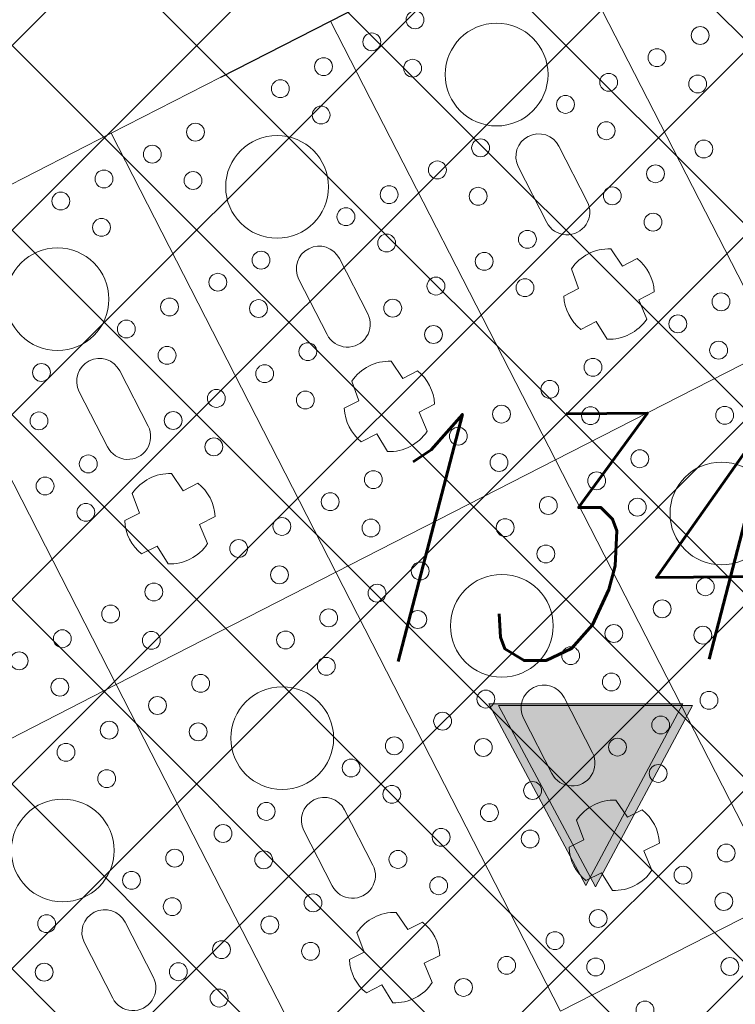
# Model space of a CAD drawing. Header units: metres. Extents: x 7472034 to 8439876, y 5890181 to 5961460.
# Tile 129 of 202: x 8439522.67 to 8439524.41, y 5890373.79 to 5890376.19. Entities that reach past the tile are written whole.
import ezdxf
from ezdxf import colors
from ezdxf.entities.mleader import LeaderData, LeaderLine
from ezdxf.math import Vec2, Vec3

# ---------------------------------------------------------------- set-up
doc = ezdxf.new("R2010")
doc.units = ezdxf.units.M
doc.header["$MEASUREMENT"] = 0
for name, pattern in [('$0$L218_500', [1, 0.5, -0.5]), ('ACAD_ISO03W100', [30, 12, -18]), ('CENTER', [2, 1.25, -0.25, 0.25, -0.25])]:
    doc.linetypes.add(name, pattern=pattern)
doc.layers.get('0').update_dxf_attribs({"linetype": 'CONTINUOUS', "lineweight": 5})
doc.layers.get('Defpoints').update_dxf_attribs({"linetype": 'CONTINUOUS'})
for name, color, linetype, lineweight in [('### Krawężnik', 6, 'CONTINUOUS', 35), ('### rzędne', 172, 'CONTINUOUS', 35), ('_a_widok', 7, 'CONTINUOUS', 5), ('_IS_kd_krata', 114, 'CONTINUOUS', 30), ('a_opisy', 7, 'CONTINUOUS', 18), ('KOLOR-OBIEKT', 21, 'CONTINUOUS', 13), ('ZAG-obrys 018 wymiary', 7, 'CONTINUOUS', 18), ('ZAG-OPIS_020', 7, 'CONTINUOUS', 25)]:
    doc.layers.add(name, color=color, linetype=linetype, lineweight=lineweight)
doc.layers.add('100_rzut_wym_wew', color=7, linetype='CONTINUOUS')
doc.layers.add('_IS.BLOK.KD.doziemne', color=7, linetype='CONTINUOUS')
doc.styles.add('DIM', font='simplex.shx', dxfattribs={"width": 0.8})
doc.styles.add('RS', font='Romans.shx', dxfattribs={"width": 0.7})
doc.styles.add('style2', font='romans.shx', dxfattribs={"width": 0.7, "oblique": 15})
doc.dimstyles.new('DIM-WEW_500', dxfattribs={"dimscale": 5, "dimtxt": 18, "dimasz": 10, "dimexe": 4, "dimexo": 8, "dimgap": 5, "dimtad": 1, "dimlfac": 0.01, "dimzin": 9, "dimdsep": 46, "dimtxsty": 'DIM', "dimblk": 'ARCHTICK', "dimcen": 5, "dimclrt": 112, "dimadec": 4, "dimazin": 2, "dimtfac": 4, "dimtmove": 0, "dimatfit": 3, "dimldrblk": 'ARCHTICK', "dimfxl": 0, "dimtolj": 1, "dimlwd": 13, "dimarcsym": 0})
pattern_1 = [(45, (967499.2092647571, -71042.97165620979), (-0.2245064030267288, 0.2245064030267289), []), (135, (967499.2092647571, -71042.97165620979), (-0.2245064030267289, -0.2245064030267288), [])]

# ---------------------------------------------------------------- blocks, each defined once
blk = doc.blocks.new('23123')
at = {"layer": 'a_opisy', "linetype": '$0$L218_500'}
blk.add_hatch(color=250, dxfattribs=at).paths.add_polyline_path([(8443019.232991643, 5888878.045012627), (8443018.761079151, 5888878.045012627), (8443018.28916666, 5888878.045012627), (8443018.761079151, 5888877.16129482)])
at = {"layer": 'a_opisy', "color": 250, "linetype": 'CENTER'}
for points in [[(8443018.28916666, 5888878.045012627), (8443018.761079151, 5888878.045012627)], [(8443019.232991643, 5888878.045012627), (8443018.761079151, 5888877.16129482), (8443018.28916666, 5888878.045012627)], [(8443018.28916666, 5888878.045012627), (8443018.761079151, 5888877.16129482), (8443019.232991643, 5888878.045012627)], [(8443019.232991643, 5888878.045012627), (8443018.761079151, 5888878.045012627)]]:
    blk.add_lwpolyline(points, dxfattribs=at)
blk = doc.blocks.new('_Oblique')
at = {"color": 0, "linetype": 'ByBlock', "lineweight": -2}
blk.add_line((-0.5, -0.5), (0.5, 0.5), dxfattribs=at)
blk = doc.blocks.new('*D57')
at = {"layer": 'Defpoints', "color": 0, "linetype": 'Continuous'}
for p in [(8439539.50265294, 5890379.021735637, 7.079631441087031e-07), (8439518.672365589, 5890368.360632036), (8439519.01227277, 5890367.69650152)]:
    blk.add_point(p, dxfattribs=at)
at = {"layer": 'ZAG-obrys 018 wymiary', "color": 0, "linetype": 'Continuous', "lineweight": 13}
blk.add_line((8439539.84256012, 5890378.357605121), (8439519.01227277, 5890367.69650152), dxfattribs=at)
at = {"layer": 'ZAG-obrys 018 wymiary', "color": 0, "linetype": 'Continuous', "lineweight": -2}
for p, q in [((8439539.84256012, 5890378.357605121), (8439540.024801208, 5890378.001531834)), ((8439519.01227277, 5890367.69650152), (8439519.194513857, 5890367.340428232))]:
    blk.add_line(p, q, dxfattribs=at)
at = {"layer": 'ZAG-obrys 018 wymiary', "color": 0, "linetype": 'Continuous', "lineweight": 13, "xscale": 0.3, "yscale": 0.3, "zscale": 0.3}
for p, rotation in [((8439539.84256012, 5890378.357605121), 27.10372084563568), ((8439519.01227277, 5890367.69650152), 207.1037208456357)]:
    blk.add_blockref('_Oblique', p, dxfattribs=dict(at, rotation=rotation))
at = {"layer": 'ZAG-obrys 018 wymiary', "color": 112, "linetype": 'Continuous', "lineweight": 25, "insert": (8439529.154054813, 5890373.561163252), "char_height": 0.8, "attachment_point": 5, "rotation": 27.103720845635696, "style": 'RS'}
blk.add_mtext('\\A1;23.4', dxfattribs=at)
blk = doc.blocks.new('_ArchTick')
at = {"layer": '100_rzut_wym_wew', "color": 0, "linetype": 'Continuous', "const_width": 0.15}
blk.add_lwpolyline([(-0.5, -0.5), (0.5, 0.5)], dxfattribs=at)
blk = doc.blocks.new('A$C1D2679FE')
at = {"layer": 'KOLOR-OBIEKT', "lineweight": 9, "ltscale": 200}
h = blk.add_hatch(dxfattribs=at)
h.set_pattern_fill('ANSI37', color=253, scale=0.1, angle=16)
h.set_pattern_definition([(61, (-7471780.020262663, -5961378.212846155), (-0.2776917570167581, 0.153927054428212), []), (151, (-7471780.020262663, -5961378.212846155), (-0.153927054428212, -0.2776917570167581), [])])
edge = h.paths.add_edge_path()
edge.add_line((196.975401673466, 33.54016214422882), (192.3495923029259, 34.13512154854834))
edge.add_line((192.3495923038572, 34.13512154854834), (187.7176397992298, 34.7308710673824))
edge.add_line((187.7176398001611, 34.7308710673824), (178.5077782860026, 36.15998750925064))
edge.add_line((178.5077782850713, 36.15998750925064), (176.6601969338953, 36.5026140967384))
edge.add_arc((181.3685569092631, 38.18527459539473), 5.000000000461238, 199.6657310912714, 261.1796204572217)
edge.add_line((180.6018702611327, 33.24440507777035), (187.358021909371, 32.19603671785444))
edge.add_line((187.3580219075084, 32.19603671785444), (192.0230219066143, 31.59603671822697))
edge.add_line((192.0230219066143, 31.59603671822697), (196.6880219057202, 30.9960367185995))
edge.add_line((196.6880219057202, 30.9960367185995), (201.9780219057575, 30.48103671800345))
edge.add_line((201.9780219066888, 30.48103671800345), (207.2680219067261, 29.96603671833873))
edge.add_line((207.2680219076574, 29.96603671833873), (216.468021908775, 29.35603671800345))
edge.add_line((216.4680219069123, 29.35603671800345), (221.8830219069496, 29.11103671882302))
edge.add_line((221.8830219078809, 29.11103671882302), (227.2980219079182, 28.86603671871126))
edge.add_line((227.2980219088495, 28.86603671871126), (233.718021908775, 28.60103671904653))
edge.add_line((233.7180219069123, 28.60103671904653), (240.1380219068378, 28.33603671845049))
edge.add_line((240.1380219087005, 28.33603671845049), (245.3280219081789, 28.076036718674))
edge.add_line((245.3280219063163, 28.076036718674), (246.1380219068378, 28.00603671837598))
edge.add_line((246.1380219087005, 28.00603671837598), (248.4280219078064, 27.98603671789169))
edge.add_line((248.4280219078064, 27.98603671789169), (251.4080219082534, 28.33603671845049))
edge.add_line((251.4080219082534, 28.33603671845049), (255.3380219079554, 29.13603671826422))
edge.add_line((255.3380219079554, 29.13603671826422), (258.1480219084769, 30.35603671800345))
edge.add_line((258.1480219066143, 30.35603671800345), (260.6280219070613, 32.076036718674))
edge.add_line((260.6280219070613, 32.076036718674), (262.7080219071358, 34.29603671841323))
edge.add_line((262.7080219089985, 34.29603671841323), (264.3880219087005, 36.826036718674))
edge.add_line((264.3880219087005, 36.826036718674), (265.608021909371, 39.59603671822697))
edge.add_line((265.6080219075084, 39.59603671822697), (266.4080219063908, 42.53603671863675))
edge.add_line((266.4080219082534, 42.53603671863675), (266.6380219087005, 45.60603671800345))
edge.add_line((266.6380219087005, 45.60603671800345), (266.3380219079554, 48.59603671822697))
edge.add_line((266.3380219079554, 48.59603671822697), (265.628021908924, 51.53603671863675))
edge.add_line((265.6280219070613, 51.53603671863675), (264.5280219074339, 54.28603671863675))
edge.add_line((264.5280219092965, 54.28603671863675), (263.3880219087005, 57.11603671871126))
edge.add_line((263.3880219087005, 57.11603671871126), (262.5430219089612, 59.47103671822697))
edge.add_line((262.5430219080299, 59.47103671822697), (261.6980219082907, 61.826036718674))
edge.add_line((261.6980219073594, 61.826036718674), (260.5980219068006, 65.15103671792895))
edge.add_line((260.5980219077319, 65.15103671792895), (259.4980219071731, 68.47603671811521))
edge.add_line((259.4980219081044, 68.47603671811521), (257.3916487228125, 67.77919145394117))
edge.add_line((257.3916487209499, 67.77919145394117), (258.1675714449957, 64.34697791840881))
edge.add_line((258.167571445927, 64.34697791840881), (259.2776264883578, 60.99158426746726))
edge.add_line((259.2776264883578, 60.99158426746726), (260.1334384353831, 58.60645156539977))
edge.add_line((260.1334384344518, 58.60645156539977), (260.9950570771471, 56.20513570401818))
edge.add_line((260.9950570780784, 56.20513570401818), (262.1522789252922, 53.33238322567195))
edge.add_line((262.1522789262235, 53.33238322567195), (263.1827648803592, 50.75616833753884))
edge.add_line((263.1827648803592, 50.75616833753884), (263.8083402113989, 48.16575780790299))
edge.add_line((263.8083402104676, 48.16575780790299), (264.0684198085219, 45.57363114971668))
edge.add_line((264.0684198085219, 45.57363114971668), (263.8734869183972, 42.97170083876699))
edge.add_line((263.8734869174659, 42.97170083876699), (263.1880731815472, 40.45280535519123))
edge.add_line((263.1880731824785, 40.45280535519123), (262.1337886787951, 38.05906103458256))
edge.add_line((262.1337886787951, 38.05906103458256), (260.6936748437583, 35.89031817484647))
edge.add_line((260.6936748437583, 35.89031817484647), (258.9457271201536, 34.02472012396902))
edge.add_line((258.9457271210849, 34.02472012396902), (256.8967191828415, 32.60363397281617))
edge.add_line((256.8967191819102, 32.60363397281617), (254.5645412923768, 31.59108698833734))
edge.add_line((254.5645412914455, 31.59108698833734), (251.0026761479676, 30.86602538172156))
edge.add_line((251.0026761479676, 30.86602538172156), (248.2893446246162, 30.54734550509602))
edge.add_line((248.2893446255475, 30.54734550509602), (246.2595893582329, 30.56507262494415))
edge.add_line((246.2595893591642, 30.56507262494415), (245.5023283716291, 30.63051493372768))
edge.add_line((245.5023283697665, 30.63051493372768), (240.2548571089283, 30.89339403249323))
edge.add_line((240.2548571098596, 30.89339403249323), (233.8236017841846, 31.1588586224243))
edge.add_line((233.8236017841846, 31.1588586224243), (227.4086662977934, 31.42364957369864))
edge.add_line((227.4086662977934, 31.42364957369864), (221.9987299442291, 31.66842047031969))
edge.add_line((221.9987299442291, 31.66842047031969), (217.4544723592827, 31.90290945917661))
edge.add_line((217.4544723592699, 31.90290945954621), (217.0910134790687, 31.92589690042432))
edge.add_line((217.0910134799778, 31.92589689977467), (214.8768218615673, 32.06593639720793))
edge.add_line((214.876821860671, 32.06593639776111), (207.0033997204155, 32.56390146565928))
edge.add_line((207.0033997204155, 32.56390146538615), (202.2260741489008, 33.02899081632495))
edge.add_line((202.2260741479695, 33.02899081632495), (196.975401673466, 33.54016214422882))
blk = doc.blocks.new('*U25')
at = {"lineweight": 5}
for p, q in [((0, 8399.400023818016), (0, 7799.399999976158)), ((1200.000047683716, 8399.400023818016), (0, 8399.400023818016)), ((0, 8399.399999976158), (1200.000047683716, 8399.399999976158)), ((1200, 8399.400023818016), (1200, 7799.399999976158)), ((1200.000047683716, 7799.399999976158), (1200.000047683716, 8399.400023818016)), ((854.2000353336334, 8199.411807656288), (854.2000353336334, 8159.277798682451)), ((945.2517032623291, 8157.341433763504), (945.2517032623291, 8199.661098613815)), ((675.6000235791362, 8154.900012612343), (524.4000235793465, 8154.900011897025)), ((854.2000353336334, 8159.277798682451), (803.9970001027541, 8153.097492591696)), ((995.8718986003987, 8153.33129808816), (945.2517032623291, 8157.341433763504)), ((524.4000238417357, 8043.900011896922), (675.6000238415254, 8043.900011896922)), ((803.9970001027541, 8045.702531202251), (854.2000353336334, 8039.522225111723)), ((854.2000353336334, 8039.522225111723), (854.2000353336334, 7999.388216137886)), ((945.2517032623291, 8041.45859003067), (995.8718986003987, 8045.468725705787)), ((945.2517032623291, 7999.138925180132), (945.2517032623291, 8041.45859003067)), ((0, 7799.400023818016), (0, 7199.399999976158)), ((1200.000047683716, 7799.400023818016), (0, 7799.400023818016)), ((0, 7799.399999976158), (1200.000047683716, 7799.399999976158)), ((1200, 7799.400023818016), (1200, 7199.399999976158)), ((2400.000047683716, 7799.400023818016), (1200, 7799.400023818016)), ((1200, 7799.399999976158), (2400.000047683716, 7799.399999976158)), ((1200.000047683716, 7199.399999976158), (1200.000047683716, 7799.400023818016)), ((2400, 7799.400023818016), (2400, 7199.399999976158)), ((2400.000047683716, 7199.399999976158), (2400.000047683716, 7799.400023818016)), ((854.2000353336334, 7599.411807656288), (854.2000353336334, 7559.277798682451)), ((945.2517032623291, 7557.341433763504), (945.2517032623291, 7599.661098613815)), ((2054.200035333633, 7599.411807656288), (2054.200035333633, 7559.277798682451)), ((2145.251703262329, 7557.341433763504), (2145.251703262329, 7599.661098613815)), ((675.6000235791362, 7554.900012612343), (524.4000235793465, 7554.900011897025)), ((854.2000353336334, 7559.277798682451), (803.9970001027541, 7553.097492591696)), ((995.8718986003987, 7553.33129808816), (945.2517032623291, 7557.341433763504)), ((1875.600023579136, 7554.900012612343), (1724.400023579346, 7554.900011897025)), ((2054.200035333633, 7559.277798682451), (2003.997000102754, 7553.097492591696)), ((2195.871898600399, 7553.33129808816), (2145.251703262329, 7557.341433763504)), ((524.4000238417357, 7443.900011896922), (675.6000238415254, 7443.900011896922)), ((803.9970001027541, 7445.702531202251), (854.2000353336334, 7439.522225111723)), ((854.2000353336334, 7439.522225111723), (854.2000353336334, 7399.388216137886)), ((945.2517032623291, 7441.45859003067), (995.8718986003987, 7445.468725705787)), ((945.2517032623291, 7399.138925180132), (945.2517032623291, 7441.45859003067)), ((1724.400023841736, 7443.900011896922), (1875.600023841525, 7443.900011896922)), ((2003.997000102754, 7445.702531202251), (2054.200035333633, 7439.522225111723)), ((2054.200035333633, 7439.522225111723), (2054.200035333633, 7399.388216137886)), ((2145.251703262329, 7441.45859003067), (2195.871898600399, 7445.468725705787)), ((2145.251703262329, 7399.138925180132), (2145.251703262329, 7441.45859003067)), ((0, 7199.400023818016), (0, 6599.399999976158)), ((1200.000047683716, 7199.400023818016), (0, 7199.400023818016)), ((0, 7199.399999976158), (1200.000047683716, 7199.399999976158)), ((1200, 7199.400023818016), (1200, 6599.399999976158)), ((2400.000047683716, 7199.400023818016), (1200, 7199.400023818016)), ((1200, 7199.399999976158), (2400.000047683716, 7199.399999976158)), ((1200.000047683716, 6599.399999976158), (1200.000047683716, 7199.400023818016)), ((854.2000353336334, 6999.411807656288), (854.2000353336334, 6959.277798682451)), ((945.2517032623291, 6957.341433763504), (945.2517032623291, 6999.661098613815)), ((2054.200035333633, 6999.411807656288), (2054.200035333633, 6959.277798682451)), ((2145.251703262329, 6957.341433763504), (2145.251703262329, 6999.661098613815)), ((675.6000235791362, 6954.900012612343), (524.4000235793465, 6954.900011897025)), ((854.2000353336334, 6959.277798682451), (803.9970001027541, 6953.097492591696)), ((995.8718986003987, 6953.33129808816), (945.2517032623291, 6957.341433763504)), ((1875.600023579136, 6954.900012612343), (1724.400023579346, 6954.900011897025)), ((2054.200035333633, 6959.277798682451), (2003.997000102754, 6953.097492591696)), ((2195.871898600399, 6953.33129808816), (2145.251703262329, 6957.341433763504)), ((524.4000238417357, 6843.900011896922), (675.6000238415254, 6843.900011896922)), ((803.9970001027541, 6845.702531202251), (854.2000353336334, 6839.522225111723)), ((854.2000353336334, 6839.522225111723), (854.2000353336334, 6799.388216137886)), ((945.2517032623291, 6841.45859003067), (995.8718986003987, 6845.468725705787)), ((945.2517032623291, 6799.138925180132), (945.2517032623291, 6841.45859003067)), ((1724.400023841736, 6843.900011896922), (1875.600023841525, 6843.900011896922)), ((2003.997000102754, 6845.702531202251), (2054.200035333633, 6839.522225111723)), ((2054.200035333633, 6839.522225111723), (2054.200035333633, 6799.388216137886)), ((2145.251703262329, 6841.45859003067), (2195.871898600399, 6845.468725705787)), ((2145.251703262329, 6799.138925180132), (2145.251703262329, 6841.45859003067)), ((1200.000047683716, 6599.400023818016), (0, 6599.400023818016)), ((0, 6599.399999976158), (1200.000047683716, 6599.399999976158)), ((1200, 6599.400023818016), (1200, 5999.399999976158)), ((2400.000047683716, 6599.400023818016), (1200, 6599.400023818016)), ((1200, 6599.399999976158), (2400.000047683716, 6599.399999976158)), ((1200.000047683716, 5999.399999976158), (1200.000047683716, 6599.400023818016)), ((1875.600023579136, 6354.900012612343), (1724.400023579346, 6354.900011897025)), ((1724.400023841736, 6243.900011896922), (1875.600023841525, 6243.900011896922))]:
    blk.add_line(p, q, dxfattribs=at)
for centre, radius in [((440.9363579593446, 8583.400011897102), 21.73927789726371), ((543.127355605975, 8524.400011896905), 21.7392778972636), ((440.9363579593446, 8465.400011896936), 21.73927789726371), ((690.9363579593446, 8465.400011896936), 21.73927789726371), ((440.9363579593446, 8333.40001189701), 21.7392778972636), ((690.9363579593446, 8333.40001189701), 21.73927789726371), ((1040.936357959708, 8333.40001189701), 21.7392778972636), ((543.127355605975, 8274.400011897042), 21.7392778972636), ((793.127355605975, 8274.400011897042), 21.7392778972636), ((1143.127355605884, 8274.400011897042), 21.7392778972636), ((300.000023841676, 8099.400011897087), 125), ((440.9363579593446, 8215.400011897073), 21.73927789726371), ((690.9363579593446, 8215.400011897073), 21.7392778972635), ((1040.936357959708, 8215.400011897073), 21.7392778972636), ((1290.936357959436, 8215.400011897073), 21.73927789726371), ((1500.000023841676, 8099.400011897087), 125), ((90.93635795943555, 7983.400011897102), 21.73927789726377), ((440.9363579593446, 7983.400011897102), 21.73927789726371), ((690.9363579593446, 7983.400011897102), 21.73927789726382), ((1040.936357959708, 7983.400011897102), 21.7392778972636), ((1290.936357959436, 7983.400011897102), 21.73927789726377), ((1640.936357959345, 7983.400011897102), 21.73927789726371), ((193.127355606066, 7924.400011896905), 21.73927789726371), ((543.127355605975, 7924.400011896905), 21.7392778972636), ((793.127355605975, 7924.400011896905), 21.7392778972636), ((1143.127355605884, 7924.400011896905), 21.7392778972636), ((1393.127355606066, 7924.400011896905), 21.73927789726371), ((1743.127355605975, 7924.400011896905), 21.7392778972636), ((90.93635795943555, 7865.400011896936), 21.73927789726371), ((440.9363579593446, 7865.400011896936), 21.73927789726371), ((690.9363579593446, 7865.400011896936), 21.73927789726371), ((1040.936357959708, 7865.400011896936), 21.7392778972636), ((1290.936357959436, 7865.400011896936), 21.73927789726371), ((1640.936357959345, 7865.400011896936), 21.73927789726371), ((1890.936357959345, 7865.400011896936), 21.73927789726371), ((90.93635795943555, 7733.400011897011), 21.7392778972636), ((440.9363579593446, 7733.400011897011), 21.7392778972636), ((690.9363579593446, 7733.400011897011), 21.73927789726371), ((1040.936357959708, 7733.400011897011), 21.7392778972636), ((1290.936357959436, 7733.400011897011), 21.7392778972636), ((1640.936357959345, 7733.400011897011), 21.7392778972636), ((1890.936357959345, 7733.400011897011), 21.73927789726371), ((2240.936357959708, 7733.400011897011), 21.7392778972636), ((193.127355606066, 7674.400011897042), 21.73927789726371), ((543.127355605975, 7674.400011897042), 21.7392778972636), ((793.127355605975, 7674.400011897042), 21.7392778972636), ((1143.127355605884, 7674.400011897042), 21.7392778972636), ((1393.127355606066, 7674.400011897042), 21.73927789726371), ((1743.127355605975, 7674.400011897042), 21.7392778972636), ((1993.127355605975, 7674.400011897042), 21.7392778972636), ((2343.127355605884, 7674.400011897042), 21.7392778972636), ((90.93635795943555, 7615.400011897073), 21.73927789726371), ((300.000023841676, 7499.400011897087), 125), ((440.9363579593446, 7615.400011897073), 21.73927789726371), ((690.9363579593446, 7615.400011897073), 21.7392778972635), ((1040.936357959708, 7615.400011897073), 21.7392778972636), ((1290.936357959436, 7615.400011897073), 21.73927789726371), ((1500.000023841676, 7499.400011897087), 125), ((1640.936357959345, 7615.400011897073), 21.73927789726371), ((1890.936357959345, 7615.400011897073), 21.7392778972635), ((2240.936357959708, 7615.400011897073), 21.7392778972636), ((2490.936357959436, 7615.400011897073), 21.73927789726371), ((90.93635795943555, 7383.400011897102), 21.73927789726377), ((440.9363579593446, 7383.400011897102), 21.73927789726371), ((690.9363579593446, 7383.400011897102), 21.73927789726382), ((1040.936357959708, 7383.400011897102), 21.7392778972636), ((1290.936357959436, 7383.400011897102), 21.73927789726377), ((1640.936357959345, 7383.400011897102), 21.73927789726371), ((1890.936357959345, 7383.400011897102), 21.73927789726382), ((2240.936357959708, 7383.400011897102), 21.7392778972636), ((2490.936357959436, 7383.400011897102), 21.73927789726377), ((193.127355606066, 7324.400011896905), 21.73927789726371), ((543.127355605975, 7324.400011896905), 21.7392778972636), ((793.127355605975, 7324.400011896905), 21.7392778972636), ((1143.127355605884, 7324.400011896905), 21.7392778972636), ((1393.127355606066, 7324.400011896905), 21.73927789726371), ((1743.127355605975, 7324.400011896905), 21.7392778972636), ((1993.127355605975, 7324.400011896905), 21.7392778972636), ((2343.127355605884, 7324.400011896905), 21.7392778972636), ((90.93635795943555, 7265.400011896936), 21.73927789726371), ((440.9363579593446, 7265.400011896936), 21.73927789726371), ((690.9363579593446, 7265.400011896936), 21.73927789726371), ((1040.936357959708, 7265.400011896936), 21.7392778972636), ((1290.936357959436, 7265.400011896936), 21.73927789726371), ((1640.936357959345, 7265.400011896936), 21.73927789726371), ((1890.936357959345, 7265.400011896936), 21.73927789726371), ((2240.936357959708, 7265.400011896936), 21.7392778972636), ((90.93635795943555, 7133.400011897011), 21.7392778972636), ((440.9363579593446, 7133.400011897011), 21.7392778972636), ((690.9363579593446, 7133.400011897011), 21.73927789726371), ((1040.936357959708, 7133.400011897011), 21.7392778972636), ((1290.936357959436, 7133.400011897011), 21.7392778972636), ((1640.936357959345, 7133.400011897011), 21.7392778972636), ((1890.936357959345, 7133.400011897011), 21.73927789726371), ((2240.936357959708, 7133.400011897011), 21.7392778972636), ((193.127355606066, 7074.400011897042), 21.73927789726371), ((543.127355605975, 7074.400011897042), 21.7392778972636), ((793.127355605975, 7074.400011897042), 21.7392778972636), ((1143.127355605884, 7074.400011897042), 21.7392778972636), ((1393.127355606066, 7074.400011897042), 21.73927789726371), ((1743.127355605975, 7074.400011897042), 21.7392778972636), ((1993.127355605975, 7074.400011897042), 21.7392778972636), ((90.93635795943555, 7015.400011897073), 21.73927789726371), ((300.000023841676, 6899.400011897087), 125), ((440.9363579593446, 7015.400011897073), 21.73927789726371), ((690.9363579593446, 7015.400011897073), 21.7392778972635), ((1040.936357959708, 7015.400011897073), 21.7392778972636), ((1290.936357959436, 7015.400011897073), 21.73927789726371), ((1500.000023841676, 6899.400011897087), 125), ((1640.936357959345, 7015.400011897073), 21.73927789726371), ((1890.936357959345, 7015.400011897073), 21.7392778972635), ((2240.936357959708, 7015.400011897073), 21.7392778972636), ((440.9363579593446, 6783.400011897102), 21.73927789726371), ((690.9363579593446, 6783.400011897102), 21.73927789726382), ((1040.936357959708, 6783.400011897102), 21.7392778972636), ((1290.936357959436, 6783.400011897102), 21.73927789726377), ((1640.936357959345, 6783.400011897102), 21.73927789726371), ((1890.936357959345, 6783.400011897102), 21.73927789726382), ((543.127355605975, 6724.400011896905), 21.7392778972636), ((793.127355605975, 6724.400011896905), 21.7392778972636), ((1143.127355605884, 6724.400011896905), 21.7392778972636), ((1393.127355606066, 6724.400011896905), 21.73927789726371), ((1743.127355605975, 6724.400011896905), 21.7392778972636), ((1993.127355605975, 6724.400011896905), 21.7392778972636), ((690.9363579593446, 6665.400011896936), 21.73927789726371), ((1040.936357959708, 6665.400011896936), 21.7392778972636), ((1290.936357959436, 6665.400011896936), 21.73927789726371), ((1640.936357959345, 6665.400011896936), 21.73927789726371), ((1890.936357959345, 6665.400011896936), 21.73927789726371), ((1040.936357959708, 6533.400011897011), 21.7392778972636), ((1290.936357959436, 6533.400011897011), 21.7392778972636), ((1640.936357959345, 6533.400011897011), 21.7392778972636), ((1890.936357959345, 6533.400011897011), 21.73927789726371), ((1143.127355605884, 6474.400011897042), 21.7392778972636), ((1393.127355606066, 6474.400011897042), 21.73927789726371), ((1743.127355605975, 6474.400011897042), 21.7392778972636), ((1993.127355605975, 6474.400011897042), 21.7392778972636), ((1040.936357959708, 6415.400011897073), 21.7392778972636), ((1290.936357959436, 6415.400011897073), 21.73927789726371), ((1500.000023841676, 6299.400011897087), 125), ((1640.936357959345, 6415.400011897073), 21.73927789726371), ((1890.936357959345, 6415.400011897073), 21.7392778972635), ((1640.936357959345, 6183.400011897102), 21.73927789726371), ((1743.127355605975, 6124.400011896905), 21.7392778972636)]:
    blk.add_circle(centre, radius, dxfattribs=at)
for centre, radius, start, end in [((900.0000238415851, 8099.400011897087), 110, 65.7085151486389, 114.6052205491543), ((524.4000238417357, 8099.400011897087), 55.50000000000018, 90.00000026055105, 270), ((675.6000238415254, 8099.400011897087), 55.50000000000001, 270, 90.00000026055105), ((900.0000238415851, 8099.400011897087), 109.9999999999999, 150.7803558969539, 209.2196441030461), ((900.0000238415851, 8099.400011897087), 110.0000000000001, 330.640722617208, 29.359277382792), ((900.0000238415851, 8099.400011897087), 110, 245.3947794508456, 294.2914848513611), ((900.0000238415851, 7499.400011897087), 110, 65.7085151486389, 114.6052205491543), ((2100.000023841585, 7499.400011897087), 110, 65.70851514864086, 114.6052205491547), ((524.4000238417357, 7499.400011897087), 55.50000000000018, 90.00000026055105, 270), ((675.6000238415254, 7499.400011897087), 55.50000000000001, 270, 90.00000026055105), ((900.0000238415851, 7499.400011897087), 109.9999999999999, 150.7803558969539, 209.2196441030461), ((900.0000238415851, 7499.400011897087), 110.0000000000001, 330.640722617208, 29.359277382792), ((1724.400023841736, 7499.400011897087), 55.50000000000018, 90.00000026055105, 270), ((1875.600023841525, 7499.400011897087), 55.50000000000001, 270, 90.00000026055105), ((2100.000023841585, 7499.400011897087), 109.9999999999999, 150.7803558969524, 209.2196441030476), ((2100.000023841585, 7499.400011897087), 110.0000000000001, 330.640722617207, 29.35927738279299), ((900.0000238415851, 7499.400011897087), 110, 245.3947794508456, 294.2914848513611), ((2100.000023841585, 7499.400011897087), 110, 245.3947794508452, 294.2914848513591), ((900.0000238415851, 6899.400011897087), 110, 65.7085151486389, 114.6052205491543), ((2100.000023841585, 6899.400011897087), 110, 65.70851514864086, 114.6052205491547), ((524.4000238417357, 6899.400011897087), 55.50000000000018, 90.00000026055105, 270), ((675.6000238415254, 6899.400011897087), 55.50000000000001, 270, 90.00000026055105), ((900.0000238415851, 6899.400011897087), 109.9999999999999, 150.7803558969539, 209.2196441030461), ((900.0000238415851, 6899.400011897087), 110.0000000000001, 330.640722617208, 29.359277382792), ((1724.400023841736, 6899.400011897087), 55.50000000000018, 90.00000026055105, 270), ((1875.600023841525, 6899.400011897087), 55.50000000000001, 270, 90.00000026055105), ((2100.000023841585, 6899.400011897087), 109.9999999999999, 150.7803558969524, 209.2196441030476), ((2100.000023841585, 6899.400011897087), 110.0000000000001, 330.640722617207, 29.35927738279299), ((900.0000238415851, 6899.400011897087), 110, 245.3947794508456, 294.2914848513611), ((2100.000023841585, 6899.400011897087), 110, 245.3947794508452, 294.2914848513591), ((1724.400023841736, 6299.400011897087), 55.50000000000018, 90.00000026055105, 270), ((1875.600023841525, 6299.400011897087), 55.50000000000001, 270, 90.00000026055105)]:
    blk.add_arc(centre, radius, start, end, dxfattribs=at)
blk = doc.blocks.new('A$C2C426404')
at = {"layer": '### rzędne', "color": 0, "linetype": '$0$L218_500', "lineweight": 25, "xscale": 0.5, "yscale": 0.5, "zscale": 0.5}
blk.add_blockref('23123', (-4221424.064613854, -2944430.381178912), dxfattribs=at)
at = {"layer": '### rzędne', "color": 0, "linetype": 'CENTER', "lineweight": 25, "insert": (84.65694924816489, 9.34306871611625), "char_height": 0.6, "attachment_point": 1, "rotation": 0.43190741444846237, "style": 'style2'}
blk.add_mtext('134,00', dxfattribs=at)
blk = doc.blocks.new('JPII.KD_aktualizacja rzędnych_20.12.2024')
at = {"linetype": 'ACAD_ISO03W100', "ltscale": 0.05, "elevation": 7.079631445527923e-07}
blk.add_lwpolyline([(8438677.694513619, 5890679.101824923), (8438679.881406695, 5890674.828945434), (8438659.051119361, 5890664.167841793), (8438656.86422629, 5890668.44072127), (8438677.694513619, 5890679.101824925)], dxfattribs=at)
at = {"layer": '_IS_kd_krata', "color": 124, "xscale": 0.001, "yscale": 0.001, "zscale": 0.001, "rotation": 297.1037209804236}
blk.add_blockref('*U25', (8438656.864760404, 5890668.440994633, 7.079631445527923e-07), dxfattribs=at)

msp = doc.modelspace()

# ---------------------------------------------------------------- hatches: boundary and pattern name
at = {"layer": 'KOLOR-OBIEKT', "lineweight": 9}
h = msp.add_hatch(dxfattribs=at)
h.set_pattern_fill('ANSI37', color=73, scale=0.1)
h.set_pattern_definition(pattern_1)
edge = h.paths.add_edge_path()
edge.add_arc((8439443.60123986, 5890379.17988472), 6.652831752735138, 296.7043321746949, 335.0331150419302)
edge.add_arc((8439476.194075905, 5890367.917634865), 27.87464989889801, 155.1393615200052, 162.3446315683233, ccw=False)
edge.add_arc((8439457.399943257, 5890376.211109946), 7.345078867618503, 127.98309878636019, 152.2023641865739, ccw=False)
edge.add_arc((8439457.741930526, 5890376.488713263), 7.349948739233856, 107.1989600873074, 131.4182254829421, ccw=False)
edge.add_line((8439455.568618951, 5890383.509999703), (8439473.898437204, 5890392.710084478))
edge.add_arc((8439481.742870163, 5890376.384611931), 18.11232128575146, 99.26977735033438, 115.6644084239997, ccw=False)
edge.add_line((8439478.825278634, 5890394.260401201), (8439481.377171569, 5890394.321440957))
edge.add_arc((8439482.909595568, 5890377.390082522), 17.00056533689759, 88.22393661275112, 95.17163768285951, ccw=False)
edge.add_arc((8439482.561499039, 5890405.235869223), 10.88860248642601, 274.6092070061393, 298.9976789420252)
edge.add_arc((8443006.923870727, 5883371.657126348), 7856.29059094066, 116.59181359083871, 116.61107962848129, ccw=False)
edge.add_arc((8439465.895823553, 5890431.340313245), 42.15757971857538, 305.2087751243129, 306.7865132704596)
edge.add_arc((8439488.80074795, 5890400.283338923), 3.577668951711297, 310.8590814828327, 340.7280968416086)
edge.add_line((8439492.177934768, 5890399.102523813), (8439493.275267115, 5890403.980640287))
edge.add_line((8439493.275267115, 5890403.980640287), (8439502.266345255, 5890408.28072203))
edge.add_line((8439502.266345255, 5890408.28072203), (8439504.844191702, 5890407.694009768))
edge.add_line((8439504.844191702, 5890407.694009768), (8439506.125281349, 5890405.329609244))
edge.add_arc((8439507.019670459, 5890405.776898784), 0.9999999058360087, 206.5699188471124, 283.6833393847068)
edge.add_line((8439507.256226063, 5890404.805280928), (8439511.624560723, 5890406.970734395))
edge.add_line((8439511.624560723, 5890406.970734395), (8439511.39896348, 5890407.420225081))
edge.add_line((8439511.39896348, 5890407.420225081), (8439510.561982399, 5890407.017405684))
edge.add_line((8439510.561982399, 5890407.017405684), (8439509.330427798, 5890409.481424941))
edge.add_line((8439509.330427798, 5890409.481424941), (8439512.635426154, 5890411.138401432))
edge.add_line((8439512.635426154, 5890411.138401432), (8439512.638568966, 5890411.136467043))
edge.add_line((8439512.638568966, 5890411.136467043), (8439515.998443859, 5890412.829496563))
edge.add_line((8439515.998443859, 5890412.829496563), (8439517.239018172, 5890410.325621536))
edge.add_line((8439517.239018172, 5890410.325621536), (8439513.919446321, 5890408.633274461))
edge.add_line((8439513.919446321, 5890408.633274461), (8439514.091312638, 5890408.235941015))
edge.add_line((8439514.091312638, 5890408.235941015), (8439518.839102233, 5890410.604261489))
edge.add_line((8439518.839102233, 5890410.604261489), (8439518.585943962, 5890412.843737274))
edge.add_line((8439518.585943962, 5890412.843737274), (8439518.274555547, 5890413.628049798))
edge.add_line((8439518.274555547, 5890413.628049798), (8439517.839658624, 5890414.494365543))
edge.add_line((8439517.839658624, 5890414.494365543), (8439524.310164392, 5890417.742607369))
edge.add_line((8439524.310164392, 5890417.742607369), (8439525.122207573, 5890416.124990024))
edge.add_line((8439525.122207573, 5890416.124990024), (8439526.840645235, 5890414.670893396))
edge.add_line((8439526.840645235, 5890414.670893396), (8439527.244697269, 5890414.489695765))
edge.add_arc((8439552.769967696, 5890317.570311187), 100.2242811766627, 102.79246926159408, 104.75471345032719, ccw=False)
edge.add_arc((8439529.321881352, 5890420.105147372), 4.960037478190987, 284.6730648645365, 320.3902958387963)
edge.add_arc((8435016.013859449, 5889290.11735932), 4655.555010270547, 14.00691021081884, 14.04831962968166)
edge.add_line((8439532.327549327, 5890420.207226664), (8439525.877549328, 5890423.127226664))
edge.add_line((8439525.877549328, 5890423.127226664), (8439431.028022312, 5890376.803268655))
edge.add_line((8439431.028022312, 5890376.803268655), (8439435.479127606, 5890375.417226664))
edge.add_line((8439435.479127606, 5890375.417226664), (8439446.590932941, 5890373.236661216))
edge = h.paths.add_edge_path()
edge.add_arc((8439530.228804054, 5890405.916425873), 3.001836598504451, 99.44813666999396, 208.2631515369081)
edge.add_line((8439527.5848402, 5890404.494990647), (8439533.209264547, 5890393.206690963))
edge.add_line((8439533.209264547, 5890393.206690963), (8439519.17443581, 5890386.185049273))
edge.add_line((8439519.17443581, 5890386.185049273), (8439523.57812012, 5890377.411604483))
edge.add_line((8439523.57812012, 5890377.411604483), (8439517.455507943, 5890374.324033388))
edge.add_line((8439517.455507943, 5890374.324033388), (8439517.445860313, 5890374.319191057))
edge.add_line((8439517.445860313, 5890374.319191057), (8439517.33905848, 5890374.265585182))
edge.add_line((8439517.33905848, 5890374.265585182), (8439516.815779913, 5890375.308140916))
edge.add_line((8439516.815779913, 5890375.308140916), (8439511.370501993, 5890372.574998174))
edge.add_line((8439511.370501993, 5890372.574998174), (8439511.888417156, 5890371.529804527))
edge.add_line((8439511.888417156, 5890371.529804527), (8439506.425671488, 5890368.787948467))
edge.add_line((8439506.425671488, 5890368.787948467), (8439505.890341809, 5890369.841556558))
edge.add_line((8439505.890341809, 5890369.841556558), (8439505.8884594, 5890369.869391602))
edge.add_line((8439505.8884594, 5890369.869391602), (8439500.283276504, 5890366.97762632))
edge.add_line((8439500.283276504, 5890366.97762632), (8439519.478066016, 5890366.160130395))
edge.add_line((8439519.478066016, 5890366.160130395), (8439542.767549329, 5890378.417226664))
edge.add_line((8439542.767549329, 5890378.417226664), (8439538.675788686, 5890394.802262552))
edge.add_line((8439538.675788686, 5890394.802262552), (8439537.066416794, 5890401.238139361))
edge.add_line((8439537.066416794, 5890401.238139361), (8439535.557306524, 5890407.69906358))
edge.add_arc((8439531.145391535, 5890400.872499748), 8.128158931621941, 57.12596579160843, 99.98506404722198)
edge = h.paths.add_edge_path()
edge.add_line((8439470.194509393, 5890384.137651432), (8439461.355169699, 5890379.697090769))
edge.add_line((8439461.355169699, 5890379.697090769), (8439460.080861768, 5890379.068371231))
edge.add_line((8439460.080861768, 5890379.068371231), (8439457.869254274, 5890377.642639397))
edge.add_arc((8439460.609507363, 5890373.444653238), 5.013190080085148, 123.1346622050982, 204.022759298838)
edge.add_line((8439456.030540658, 5890371.403786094), (8439459.447549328, 5890370.707226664))
edge.add_line((8439459.447549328, 5890370.707226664), (8439480.497107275, 5890367.736747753))
edge.add_line((8439480.497107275, 5890367.736747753), (8439497.963342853, 5890367.082590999))
edge.add_line((8439497.963342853, 5890367.082590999), (8439496.62020549, 5890369.722641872))
edge.add_line((8439496.62020549, 5890369.722641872), (8439494.91788047, 5890373.087302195))
edge.add_arc((8439489.468037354, 5890366.363615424), 8.654984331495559, 50.97371617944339, 58.22889977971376)
edge.add_line((8439494.025120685, 5890373.721722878), (8439490.036071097, 5890376.575637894))
edge.add_line((8439490.036071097, 5890376.575637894), (8439489.954459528, 5890375.592465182))
edge.add_line((8439489.954459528, 5890375.592465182), (8439490.917133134, 5890375.538648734))
edge.add_line((8439490.917133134, 5890375.538648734), (8439490.678913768, 5890371.956837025))
edge.add_line((8439490.678913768, 5890371.956837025), (8439482.55041443, 5890372.440399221))
edge.add_line((8439482.55041443, 5890372.440399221), (8439482.851718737, 5890376.020734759))
edge.add_line((8439482.851718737, 5890376.020734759), (8439487.354100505, 5890375.749064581))
edge.add_line((8439487.354100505, 5890375.749064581), (8439487.521080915, 5890378.34061919))
edge.add_line((8439487.521080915, 5890378.34061919), (8439481.803471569, 5890382.401025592))
edge.add_arc((8439487.942466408, 5890392.088814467), 11.46911116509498, 231.6002274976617, 237.6382272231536, ccw=False)
edge.add_line((8439480.818489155, 5890383.100518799), (8439480.351152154, 5890383.41057529))
edge.add_line((8439480.351152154, 5890383.41057529), (8439479.210044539, 5890382.939428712))
edge.add_line((8439479.210044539, 5890382.939428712), (8439480.412913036, 5890383.399613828))
edge.add_arc((8439474.682487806, 5890375.167564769), 10.03017472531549, 55.15777404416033, 116.5800473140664)
h.paths.add_polyline_path([(8439461.898919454, 5890370.792156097), (8439462.257176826, 5890373.552492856)], flags=16)
h = msp.add_hatch(dxfattribs=at)
h.set_pattern_fill('ANSI37', color=253, scale=0.1)
h.set_pattern_definition(pattern_1)
edge = h.paths.add_edge_path()
edge.add_arc((8439529.163071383, 5890420.279666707), 5.193757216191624, 276.50229096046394, 320.0240354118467, ccw=False)
edge.add_line((8439529.751227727, 5890415.119319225), (8439525.812744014, 5890414.153171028))
edge.add_line((8439525.812744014, 5890414.153171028), (8439519.208160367, 5890410.804184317))
edge.add_line((8439519.208160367, 5890410.804184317), (8439517.988028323, 5890410.126512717))
edge.add_line((8439517.988028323, 5890410.126512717), (8439514.091312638, 5890408.235941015))
edge.add_line((8439514.091312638, 5890408.235941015), (8439511.613697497, 5890406.992378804))
edge.add_line((8439511.613697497, 5890406.992378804), (8439509.258949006, 5890405.810485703))
edge.add_line((8439509.258949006, 5890405.810485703), (8439507.371756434, 5890404.83508177))
edge.add_arc((8439506.940777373, 5890405.737469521), 1.000023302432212, 206.5712342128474, 295.5290722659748, ccw=False)
edge.add_line((8439506.046377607, 5890405.290148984), (8439504.844186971, 5890407.693988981))
edge.add_line((8439504.844186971, 5890407.693988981), (8439502.261629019, 5890408.281795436))
edge.add_line((8439502.261629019, 5890408.281795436), (8439499.350132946, 5890407.011538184))
edge.add_line((8439499.350132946, 5890407.011538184), (8439493.30510976, 5890403.995621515))
edge.add_line((8439493.30510976, 5890403.995621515), (8439492.177918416, 5890399.102451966))
edge.add_arc((8439488.801253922, 5890400.282879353), 3.577047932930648, 293.05521913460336, 340.73119789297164, ccw=False)
edge.add_line((8439490.202090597, 5890396.991537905), (8439487.801423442, 5890395.78932472))
edge.add_arc((8439482.51122255, 5890404.317896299), 10.03607286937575, 278.1216072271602, 301.8109775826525, ccw=False)
edge.add_line((8439483.9290645, 5890394.382480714), (8439478.825278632, 5890394.260401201))
edge.add_arc((8439481.742870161, 5890376.384611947), 18.11232126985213, 99.26977735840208, 115.6644084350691)
edge.add_line((8439473.898437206, 5890392.710084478), (8439455.537130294, 5890383.494194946))
edge.add_arc((8439458.368862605, 5890375.380272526), 8.593860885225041, 109.2388197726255, 150.5606865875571)
edge.add_line((8439450.884668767, 5890379.604167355), (8439456.921008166, 5890377.849276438))
edge.add_line((8439456.921008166, 5890377.849276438), (8439458.055979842, 5890377.519316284))
edge.add_arc((8439462.056345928, 5890374.376166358), 5.087466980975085, 112.4172144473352, 141.842727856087, ccw=False)
edge.add_line((8439460.116249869, 5890379.079181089), (8439470.201913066, 5890384.141371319))
edge.add_arc((8439474.670732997, 5890375.058466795), 10.12272227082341, 52.60385305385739, 116.19734301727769, ccw=False)
edge.add_line((8439480.818489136, 5890383.100518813), (8439494.035062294, 5890373.735722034))
edge.add_arc((8439499.404929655, 5890380.165137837), 8.376924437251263, 230.1312663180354, 239.1071883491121)
edge.add_arc((8439492.046879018, 5890368.073539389), 5.778072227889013, 28.405105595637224, 58.05675779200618, ccw=False)
edge.add_line((8439497.129307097, 5890370.822183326), (8439498.920012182, 5890367.249241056))
edge.add_line((8439498.920012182, 5890367.249241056), (8439502.137476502, 5890368.864147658))
edge.add_line((8439502.137476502, 5890368.864147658), (8439500.881438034, 5890371.366619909))
edge.add_arc((8439501.41146424, 5890371.651481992), 0.6017260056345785, 32.69127385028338, 208.2557647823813, ccw=False)
edge.add_line((8439501.917872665, 5890371.97648152), (8439503.213570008, 5890369.395299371))
edge.add_line((8439503.213570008, 5890369.395299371), (8439521.788261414, 5890378.745992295))
edge.add_line((8439521.788261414, 5890378.745992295), (8439512.863585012, 5890396.520876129))
edge.add_arc((8439515.497668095, 5890397.863594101), 2.956566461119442, 115.92003145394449, 207.0101116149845, ccw=False)
edge.add_line((8439514.20530482, 5890400.522744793), (8439524.043376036, 5890405.489377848))
edge.add_line((8439524.043376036, 5890405.489377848), (8439526.586557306, 5890407.103247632))
edge.add_line((8439526.586557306, 5890407.103247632), (8439529.129738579, 5890408.717117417))
edge.add_arc((8439531.212438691, 5890401.016589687), 7.97720296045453, 58.08019787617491, 105.13424418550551, ccw=False)
edge.add_line((8439535.43023892, 5890407.787551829), (8439533.14312037, 5890416.942853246))
edge = h.paths.add_edge_path(flags=16)
edge.add_line((8439502.061371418, 5890393.458260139), (8439496.04637926, 5890390.43770596))
edge.add_arc((8439496.464019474, 5890389.751908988), 0.8029575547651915, 121.3407965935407, 301.694103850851)
edge.add_line((8439496.8858806, 5890389.068700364), (8439502.900872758, 5890392.089254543))
edge.add_arc((8439502.27990767, 5890392.650368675), 0.83692694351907, 317.898520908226, 465.1363795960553)
edge = h.paths.add_edge_path(flags=16)
edge.add_line((8439505.00109902, 5890384.089630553), (8439500.444638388, 5890381.798632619))
edge.add_arc((8439500.084983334, 5890382.51322949), 0.8000002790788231, 116.620304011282, 296.7160130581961, ccw=False)
edge.add_line((8439499.72652247, 5890383.228426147), (8439504.283989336, 5890385.517420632))
edge.add_arc((8439504.642916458, 5890384.80371257), 0.7988791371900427, -63.361719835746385, 116.69803695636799, ccw=False)
at = {"layer": 'KOLOR-OBIEKT', "lineweight": 9, "ltscale": 200}
h = msp.add_hatch(dxfattribs=at)
h.set_pattern_fill('ANSI37', color=231, scale=0.1)
h.set_pattern_definition([(45, (967499.202946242, -71042.94610979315), (-0.2245064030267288, 0.2245064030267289), []), (135, (967499.202946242, -71042.94610979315), (-0.2245064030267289, -0.2245064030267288), [])])
edge = h.paths.add_edge_path()
edge.add_line((8439512.863585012, 5890396.520876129), (8439521.788261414, 5890378.745992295))
edge.add_line((8439521.788261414, 5890378.745992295), (8439503.213570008, 5890369.395299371))
edge.add_line((8439503.213570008, 5890369.395299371), (8439501.917872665, 5890371.97648152))
edge.add_arc((8439501.411425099, 5890371.65154851), 0.6017230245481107, 32.6839302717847, 208.2631083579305)
edge.add_line((8439500.881438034, 5890371.366619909), (8439502.137476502, 5890368.864147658))
edge.add_line((8439502.137476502, 5890368.864147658), (8439498.920012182, 5890367.249241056))
edge.add_line((8439498.920012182, 5890367.249241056), (8439497.129307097, 5890370.822183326))
edge.add_line((8439497.129307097, 5890370.822183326), (8439495.555644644, 5890372.655868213))
edge.add_line((8439495.555644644, 5890372.655868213), (8439494.901445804, 5890373.120452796))
edge.add_line((8439494.901445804, 5890373.120452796), (8439497.963342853, 5890367.082590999))
edge.add_line((8439497.963342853, 5890367.082590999), (8439500.283276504, 5890366.97762632))
edge.add_line((8439500.283276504, 5890366.97762632), (8439505.893878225, 5890369.872187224))
edge.add_line((8439505.893878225, 5890369.872187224), (8439506.425671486, 5890368.787948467))
edge.add_line((8439506.425671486, 5890368.787948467), (8439511.888417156, 5890371.529804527))
edge.add_line((8439511.888417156, 5890371.529804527), (8439511.370501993, 5890372.574998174))
edge.add_line((8439511.370501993, 5890372.574998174), (8439516.815852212, 5890375.308177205))
edge.add_line((8439516.815852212, 5890375.308177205), (8439517.338986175, 5890374.26554889))
edge.add_line((8439517.338986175, 5890374.26554889), (8439523.580028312, 5890377.407811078))
edge.add_line((8439523.580028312, 5890377.407811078), (8439519.172527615, 5890386.188842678))
edge.add_line((8439519.172527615, 5890386.188842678), (8439530.098737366, 5890391.695090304))
edge.add_line((8439530.098737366, 5890391.695090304), (8439523.347480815, 5890405.140094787))
edge.add_line((8439523.347480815, 5890405.140094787), (8439514.198986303, 5890400.548291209))
edge.add_arc((8439515.544616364, 5890397.867007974), 3.00000000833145, 116.6502652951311, 206.6609883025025)
h.paths.add_polyline_path([(8439514.64326723, 5890399.651613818), (8439522.901414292, 5890403.796535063), (8439528.750976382, 5890392.142141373), (8439520.49282829, 5890387.997219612)], flags=16)

# ---------------------------------------------------------------- linework, layer by layer
at = {"linetype": 'ACAD_ISO03W100', "ltscale": 0.05, "elevation": 7.079631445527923e-07}
msp.add_lwpolyline([(8439537.315759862, 5890383.29461513), (8439539.502652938, 5890379.02173564), (8439518.672365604, 5890368.360632), (8439516.485472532, 5890372.633511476), (8439537.315759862, 5890383.294615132)], dxfattribs=at)

# ---------------------------------------------------------------- block references
at = {"layer": '### Krawężnik', "color": 1, "linetype": 'Continuous', "lineweight": 60, "ltscale": 0.2}
msp.add_blockref('A$C1D2679FE', (8439279.223208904, 5890335.266736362), dxfattribs=at)
at = {"layer": '### rzędne', "linetype": '$0$L218_500', "xscale": 0.5, "yscale": 0.5, "zscale": 0.5}
msp.add_blockref('23123', (4218014.692300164, 2945935.498965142), dxfattribs=at)
at = {"layer": '_a_widok', "color": 0, "linetype": 'Continuous', "lineweight": 60, "ltscale": 0.2}
msp.add_blockref('A$C2C426404', (8439438.733810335, 5890365.88383195), dxfattribs=at)
msp.add_blockref('A$C2C426404', (8439438.733810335, 5890365.88383195), dxfattribs=at)
at = {"layer": '_IS.BLOK.KD.doziemne', "linetype": '$0$L218_500'}
msp.add_blockref('JPII.KD_aktualizacja rzędnych_20.12.2024', (859.6212462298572, -295.8072097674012), dxfattribs=at)
at = {"layer": '_IS_kd_krata', "color": 124, "xscale": 0.001, "yscale": 0.001, "zscale": 0.001, "rotation": 297.1037209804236}
msp.add_blockref('*U25', (8439516.486006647, 5890372.63378484, 7.079631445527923e-07), dxfattribs=at)

# ---------------------------------------------------------------- dimensions: what is measured, and where the dimension line sits
at = {"layer": 'ZAG-obrys 018 wymiary', "linetype": 'Continuous', "lineweight": 25}
dim = msp.add_aligned_dim(p1=(8439539.50265294, 5890379.021735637, 7.079631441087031e-07), p2=(8439518.672365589, 5890368.360632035), distance=0.7460604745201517, dimstyle='DIM-WEW_500', override={"dimscale": 0.1, "dimtxt": 8, "dimasz": 3, "dimgap": 2, "dimlfac": 1, "dimtxsty": 'RS', "dimblk1": 'Oblique', "dimblk2": 'Oblique', "dimsah": 1, "dimfxl": 50, "dimfxlon": 1}, dxfattribs=at)
dim.commit()
dim.dimension.update_dxf_attribs({"geometry": '*D57', "text_midpoint": (8439529.154054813, 5890373.561163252)})

# ---------------------------------------------------------------- leaders
at = {"layer": 'ZAG-OPIS_020', "lineweight": 25}
ml = msp.add_multileader_mtext('Standard', dxfattribs=at)
ml.set_content('\\A1;miejce na\\Pautomat paczkowy', color=256, style='RS')
ml.set_leader_properties()
ml.build(insert=Vec2(0, 0))
ml.multileader.update_dxf_attribs({"text_left_attachment_type": 2, "text_right_attachment_type": 2, "dogleg_length": 0.2, "arrow_head_size": 0.25})
ctx = ml.context
ctx.base_point, ctx.char_height, ctx.arrow_head_size, ctx.landing_gap_size, ctx.plane_origin = Vec3(8439527.517591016, 5890367.451514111), 0.75, 0.25, 0.1, Vec3(8439504.015071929, 5890380.344600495)
ctx.left_attachment, ctx.right_attachment = 2, 2
notes = []
notes.append((ctx, [(0, (1, 1, 0), (8439527.317591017, 5890367.451514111), (1, 0), 0.2, [(3, [(8439520.472886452, 5890376.709349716)], 0, [])])]))
ctx.mtext.insert, ctx.mtext.width, ctx.mtext.defined_height, ctx.mtext.flow_direction = Vec3(8439527.617591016, 5890368.576514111), 11.00125483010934, 2.459306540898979, 5
for ctx, leaders in notes:
    for number, flags, end, landing, length, lines in leaders:
        leader = LeaderData()
        leader.index, (leader.has_last_leader_line, leader.has_dogleg_vector, leader.attachment_direction) = number, flags
        leader.last_leader_point, leader.dogleg_vector, leader.dogleg_length = Vec3(end), Vec3(landing), length
        for number, points, colour, breaks in lines:
            line = LeaderLine()
            line.index, line.vertices, line.color, line.breaks = number, Vec3.list(points), colors.encode_raw_color(colour), breaks
            leader.lines.append(line)
        ctx.leaders.append(leader)

doc.saveas('drawing.dxf')
